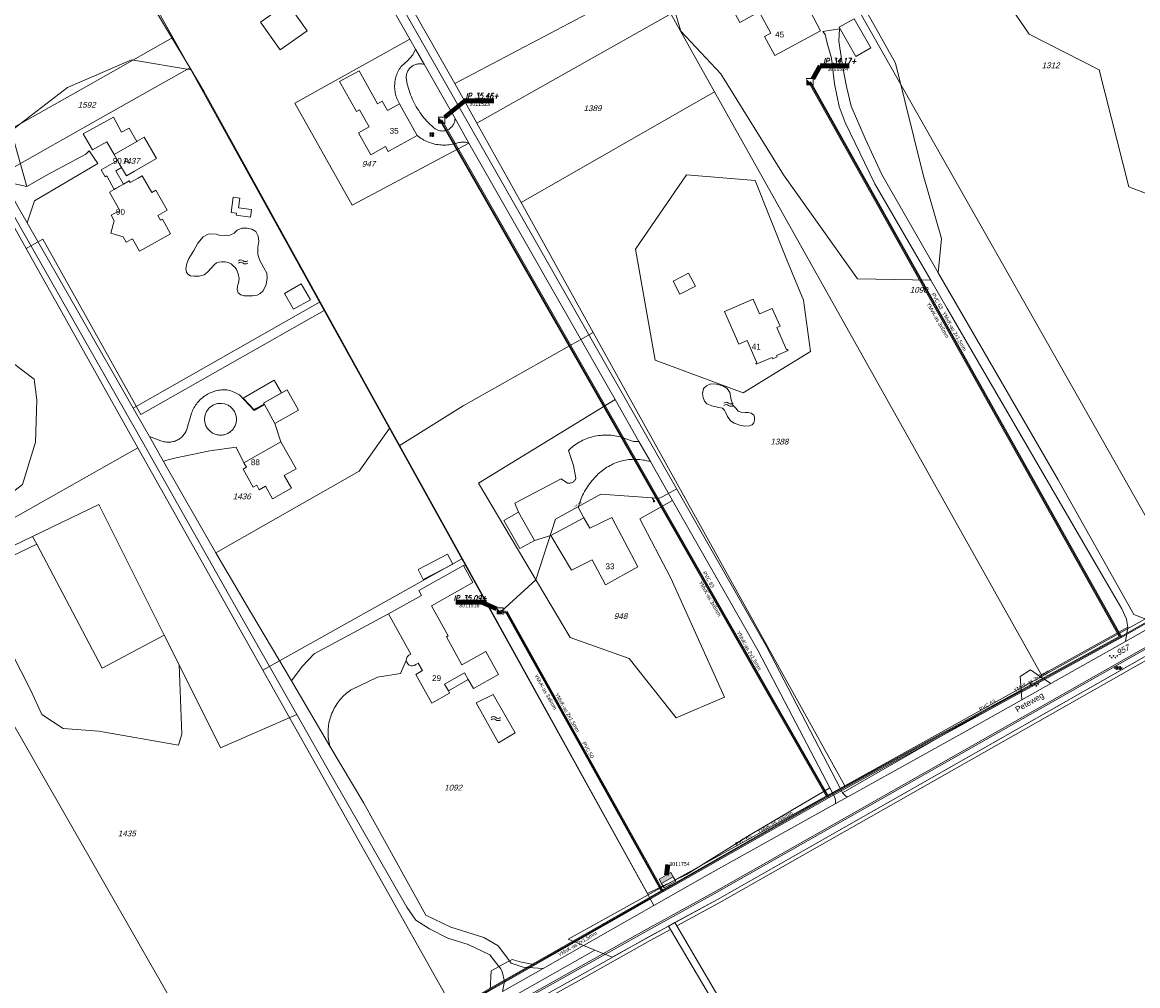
# Model space of a CAD drawing. Header units: metres. Extents: x 172462 to 175458, y 452773 to 455615.
# Tile 15 of 45: x 173428 to 173718, y 454083 to 454333. Entities that reach past the tile are written whole.
import ezdxf
from ezdxf.enums import TextEntityAlignment as Align

# ---------------------------------------------------------------- set-up
doc = ezdxf.new("R2010")
doc.units = ezdxf.units.M
doc.header["$MEASUREMENT"] = 0
for name, pattern in [('DGN Style 2', [107.046567, 64.22794, -42.818627]), ('DGN Style 3', [149.865194, 107.046567, -42.818627]), ('DGN Style 7', [214.093135, 96.341911, -42.818627, 32.11397, -42.818627])]:
    doc.linetypes.add(name, pattern=pattern)
for name, color, linetype, lineweight in [('BGT Ondergrond', 7, 'Continuous', 0), ('DKK ondergrond', 7, 'Continuous', 0), ('DWA controleput (revisie)', 11, 'Continuous', 0), ('DWA materiaal-diameter (revisie)', 11, 'Continuous', 0), ('DWA uitlegger (revisie)', 11, 'DGN Style 2', 0), ('Meldgebied', 5, 'Continuous', 40), ('Pers-druk hoofdleiding (stramien) (revisie)', 30, 'DGN Style 7', 0), ('Pers-druk HVK nummer (revisie)', 30, 'Continuous', 0), ('Pers-druk IP-putnummer (revisie)', 30, 'Continuous', 0), ('Pers-druk materiaal-diameter (revisie)', 30, 'Continuous', 0), ('Pers-druk put (revisie)', 30, 'Continuous', 0), ('Pers-druk signaleringskabel (revisie)', 3, 'DGN Style 2', 0), ('Pers-druk tekst signaleringkabel (revisie)', 3, 'Continuous', 0), ('Pers-druk tekst voedingskabel (revisie)', 1, 'Continuous', 0), ('Pers-druk voedingkabel (revisie)', 30, 'DGN Style 3', 0), ('Pers-druk voedingskast(revisie)', 30, 'Continuous', 0)]:
    doc.layers.add(name, color=color, linetype=linetype, lineweight=lineweight)
doc.styles.add('Style-Arial', font='arial.ttf')
doc.styles.add('Style-arial I 0.26180', font='arial.shx', dxfattribs={"oblique": 15})
doc.styles.add('Style-ITALICS', font='ITALICS.shx')
doc.styles.add('Style-WORKING', font='WORKING.shx')
doc.dimstyles.new('CT 1 10', dxfattribs={"dimtxt": 0.02, "dimasz": 0.02, "dimexe": 0.01, "dimexo": 0.0625, "dimgap": 0.01, "dimtad": 1, "dimzin": 3, "dimdsep": 46, "dimtxsty": 'Style-Arial', "dimcen": 0.09, "dimclrd": 1, "dimclre": 1, "dimazin": 3, "dimtfac": 1, "dimtmove": 1, "dimatfit": 1, "dimfxl": 0.01, "dimfxlon": 1, "dimfrac": 2, "dimtolj": 1, "dimtzin": 3, "dimlwd": 13, "dimlwe": 13, "dimarcsym": 0})

# ---------------------------------------------------------------- blocks, each defined once
blk = doc.blocks.new('TerminatorOpen_0.5')
at = {"color": 0, "linetype": 'ByBlock', "lineweight": -2}
for q in [(-1, 0.25), (-1, 0), (-1, -0.25)]:
    blk.add_line((0, 0), q, dxfattribs=at)
blk = doc.blocks.new('21____')
at = {"layer": 'DWA controleput (revisie)'}
blk.add_circle((0, 0), 1, dxfattribs=at)
blk = doc.blocks.new('pomp')
at = {"layer": 'Pers-druk put (revisie)', "flags": 128}
blk.add_lwpolyline([(-1.75, 1.75), (1.75, 1.75), (1.75, -1.75)], dxfattribs=at)
at = {"layer": 'Pers-druk put (revisie)', "extrusion": (0, 0, -1)}
blk.add_solid([(1.75, 1.75), (1.75, -1.75), (-1.75, -1.75)], dxfattribs=at)
blk = doc.blocks.new('kast')
at = {"layer": 'Pers-druk voedingskast(revisie)'}
for p, q in [((0, -1.75), (0, 1.75)), ((1.28, 1.75), (1.28, -1.75))]:
    blk.add_line(p, q, dxfattribs=at)
at = {"layer": 'Pers-druk voedingskast(revisie)', "flags": 128}
for points in [[(0, 1.75), (-1.28, 1.75)], [(-1.28, 1.75), (-1.28, -1.75)], [(1.28, 1.75), (0, 1.75)], [(-1.28, -1.75), (0, -1.75)], [(0, -1.75), (1.28, -1.75)]]:
    blk.add_lwpolyline(points, dxfattribs=at)
at = {"layer": 'Pers-druk voedingskast(revisie)', "extrusion": (0, 0, -1)}
blk.add_solid([(1.28, -1.75), (0, -1.75), (1.28, 1.75), (0, 1.75)], dxfattribs=at)
blk = doc.blocks.new('BGT-296')
at = {"layer": 'BGT Ondergrond', "color": 140, "linetype": 'Continuous', "lineweight": 0, "extrusion": (0, 0, -1)}
for centre in [(0.04, -0.026), (0.04, -0.066)]:
    blk.add_arc(centre, 0.0608, 48.8879, 131.1121, dxfattribs=at)
at = {"layer": 'BGT Ondergrond', "color": 140, "linetype": 'Continuous', "lineweight": 0}
for centre in [(0.04, 0.066), (0.04, 0.026)]:
    blk.add_arc(centre, 0.0608, 228.8879, 311.1121, dxfattribs=at)
blk = doc.blocks.new('*U16')
at = {"layer": 'BGT Ondergrond', "color": 7, "linetype": 'Continuous', "lineweight": 0}
for centre in [(-0.3, 0.35), (0, 0.25), (-0.1, -0.05), (0.1, -0.45), (0.2, -0.15)]:
    blk.add_circle(centre, 0.0447, dxfattribs=at)
blk = doc.blocks.new('BGT-271C_1')
at = {"layer": 'BGT Ondergrond', "color": 7, "linetype": 'Continuous', "lineweight": 0, "xscale": 0.07267220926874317, "yscale": 0.07267220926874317, "zscale": 0.07267220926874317, "rotation": 243.434948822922}
blk.add_blockref('*U16', (0, 0), dxfattribs=at)
blk = doc.blocks.new('*U14')
at = {"layer": 'BGT Ondergrond', "color": 7, "linetype": 'Continuous', "lineweight": 0}
for p, q in [((0.057, -0.036), (-0.057, 0.036)), ((-0.052, 0.076), (0.026, 0.026)), ((-0.036, -0.005), (-0.029, 0.087)), ((-0.005, -0.068), (0.005, 0.068)), ((0.029, -0.087), (0.036, 0.005)), ((0.052, -0.076), (-0.026, -0.026))]:
    blk.add_line(p, q, dxfattribs=at)
blk = doc.blocks.new('BGT-270B')
at = {"layer": 'BGT Ondergrond', "color": 7, "linetype": 'Continuous', "lineweight": 0, "xscale": 0.7267220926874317, "yscale": 0.7267220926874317, "zscale": 0.7267220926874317, "rotation": 243.434948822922}
blk.add_blockref('*U14', (0, 0), dxfattribs=at)
blk = doc.blocks.new('*U10')
at = {"layer": 'BGT Ondergrond', "color": 7, "linetype": 'Continuous', "lineweight": 0}
for p, q in [((0.025, 0.059), (-0.062, 0.016)), ((-0.044, 0.025), (-0.05, 0.038)), ((0.038, 0.034), (-0.05, -0.009)), ((0.05, 0.009), (-0.037, -0.034)), ((-0.019, -0.025), (-0.031, 0)), ((-0.006, 0.013), (-0.019, 0.038)), ((0.006, 0.05), (0, 0.062)), ((0.031, 0), (0.019, 0.025)), ((0.062, -0.016), (-0.025, -0.059)), ((-0.006, -0.05), (0, -0.062)), ((0.019, -0.037), (0.006, -0.012)), ((0.044, -0.025), (0.05, -0.037))]:
    blk.add_line(p, q, dxfattribs=at)
blk = doc.blocks.new('BGT-272B')
at = {"layer": 'BGT Ondergrond', "color": 7, "linetype": 'Continuous', "lineweight": 0, "xscale": 0.7267220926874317, "yscale": 0.7267220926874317, "zscale": 0.7267220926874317, "rotation": 243.434948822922}
blk.add_blockref('*U10', (0, 0), dxfattribs=at)

msp = doc.modelspace()

# ---------------------------------------------------------------- linework, layer by layer
at = {"layer": 'BGT Ondergrond', "color": 7, "linetype": 'Continuous', "lineweight": 0, "flags": 128}
for points in [[(173641.08, 454133.27), (173640.57, 454134.29), (173621.36, 454171.23), (173521.16, 454347.18), (173489.52, 454403.57), (173466.68, 454443.1), (173463.68, 454449.41), (173452.81, 454468.7), (173436.32, 454496.92), (173430.5, 454508.18), (173428.14, 454512.48), (173427.45, 454514.4)], [(173326.74, 454458.01), (173326.76, 454457.97), (173332.38, 454448.98), (173366.47, 454388.11), (173414.74, 454302.79), (173459.47, 454224.27), (173483.72, 454181.44), (173499.5, 454153.58)], [(173665.13, 454432.04), (173677.7, 454387.69), (173676.96, 454348.52), (173689.52, 454330.04), (173707.63, 454320.8), (173715.39, 454290.5), (173749.02, 454277.56), (173773.04, 454269.43), (173789.67, 454269.8), (173811.48, 454272.02), (173787.46, 454306.39), (173766.02, 454323.02), (173754.93, 454354.8), (173754.57, 454379.56)], [(173507.6, 454366.35), (173519.03, 454345.98), (173528.8, 454328.82)], [(173665.86, 454268.19), (173666.79, 454277.1), (173661.99, 454293.55), (173654.78, 454322.56), (173644.43, 454341.13), (173628.64, 454360.99), (173597.9, 454347.17), (173594.73, 454345.66), (173599.16, 454330.87), (173609.51, 454319.79), (173625.77, 454293.55), (173644.99, 454266.57), (173664.02, 454266.21)], [(173459.6, 454341.79), (173472.07, 454320.83)], [(173665.86, 454268.19), (173651.28, 454293.7), (173646.92, 454303.03), (173643.29, 454311.36), (173642.11, 454316.48), (173641.12, 454321.41), (173640.14, 454328.27), (173640.33, 454331.47), (173635.94, 454330.73)], [(173635.94, 454330.73), (173636.58, 454330.02), (173637.12, 454327.73), (173638.21, 454323.89), (173639.01, 454317.22), (173640.18, 454311.28), (173641.72, 454307.16), (173649.44, 454291.24), (173659.76, 454273.53), (173664.02, 454266.21)], [(173528.8, 454328.82), (173499.02, 454312.21), (173513.84, 454285.73), (173544.17, 454301.83)], [(173528.8, 454328.82), (173530.3, 454326.19)], [(173530.3, 454326.19), (173529.62, 454324.69), (173528.25, 454323.15), (173526.71, 454321.89), (173526.49, 454321.59), (173526.28, 454321.28), (173526.08, 454320.96), (173525.9, 454320.63), (173525.73, 454320.3), (173525.58, 454319.96), (173525.44, 454319.61), (173525.32, 454319.26)], [(173532.54, 454322.26), (173530.3, 454326.19)], [(173472.07, 454320.83), (173456.63, 454323.46), (173440, 454316.26), (173425.41, 454304.98), (173429.47, 454290.58)], [(173540.56, 454308.17), (173540.54, 454307.94), (173540.51, 454307.71), (173540.47, 454307.49), (173540.41, 454307.27), (173540.33, 454307.05), (173540.24, 454306.84), (173540.13, 454306.63), (173540.01, 454306.44), (173539.88, 454306.25), (173539.73, 454306.07), (173539.57, 454305.91), (173539.4, 454305.75), (173539.22, 454305.61), (173539.03, 454305.47), (173538.84, 454305.36), (173538.63, 454305.25), (173538.42, 454305.17), (173538.2, 454305.09), (173537.98, 454305.03), (173537.75, 454304.99), (173537.52, 454304.96), (173537.29, 454304.95), (173537.06, 454304.96), (173536.83, 454304.98), (173536.6, 454305.01), (173536.38, 454305.07), (173536.16, 454305.13), (173535.95, 454305.22), (173535.74, 454305.31), (173535.54, 454305.43), (173535.38, 454305.53), (173534.93, 454305.9), (173534.5, 454306.29), (173534.08, 454306.68), (173533.66, 454307.09), (173533.26, 454307.51), (173532.88, 454307.94), (173532.5, 454308.38), (173532.13, 454308.83), (173531.78, 454309.3), (173531.44, 454309.77), (173531.12, 454310.25), (173530.81, 454310.74), (173530.51, 454311.23), (173530.22, 454311.74), (173529.95, 454312.25), (173529.69, 454312.77), (173529.45, 454313.3), (173529.22, 454313.83), (173529.01, 454314.37), (173528.81, 454314.92), (173528.63, 454315.47), (173528.46, 454316.02), (173528.31, 454316.58), (173528.17, 454317.15), (173528.05, 454317.71), (173527.95, 454318.28), (173527.88, 454318.71), (173527.88, 454318.95), (173527.9, 454319.19), (173527.94, 454319.43), (173527.99, 454319.66), (173528.05, 454319.89), (173528.13, 454320.12), (173528.23, 454320.34), (173528.34, 454320.55), (173528.46, 454320.76), (173528.6, 454320.96), (173528.75, 454321.15), (173528.91, 454321.32), (173529.09, 454321.49), (173529.27, 454321.64), (173529.47, 454321.78), (173529.67, 454321.91), (173529.88, 454322.03), (173530.1, 454322.13), (173530.33, 454322.21), (173530.56, 454322.28), (173530.79, 454322.34), (173531.03, 454322.38), (173531.27, 454322.4), (173531.51, 454322.41), (173531.75, 454322.4), (173531.99, 454322.38), (173532.23, 454322.34), (173532.54, 454322.26)], [(173532.54, 454322.26), (173540.56, 454308.17)], [(173476.21, 454313.76), (173475.36, 454315.3), (173472.07, 454320.83)], [(173525.32, 454319.26), (173525.21, 454318.9), (173525.11, 454318.54), (173525.04, 454318.18), (173524.97, 454317.81), (173524.93, 454317.44), (173524.9, 454317.07), (173524.88, 454316.69), (173524.88, 454316.32), (173524.9, 454315.95), (173524.94, 454315.58), (173524.99, 454315.21), (173525.05, 454314.84), (173525.13, 454314.47), (173525.23, 454314.11), (173525.34, 454313.76), (173525.47, 454313.41), (173525.61, 454313.06), (173525.77, 454312.72), (173525.94, 454312.39), (173526.16, 454312.01)], [(173505.59, 454260.61), (173476.21, 454313.76)], [(173458, 454302.24), (173456, 454305.73), (173454.05, 454304.67), (173451.95, 454308.53), (173444.11, 454304.23)], [(173544.17, 454301.83), (173540.56, 454308.17)], [(173444.11, 454304.23), (173446.52, 454300.03), (173450.26, 454302.12), (173452.11, 454298.86)], [(173530.74, 454303.78), (173531.07, 454303.52), (173531.41, 454303.27), (173531.76, 454303.04), (173532.12, 454302.82), (173532.49, 454302.61), (173532.87, 454302.42), (173533.25, 454302.24), (173533.64, 454302.08), (173534.04, 454301.93), (173534.44, 454301.8), (173534.84, 454301.68), (173535.25, 454301.58), (173535.67, 454301.49), (173536.08, 454301.42), (173536.5, 454301.37), (173536.92, 454301.33), (173537.34, 454301.3), (173537.76, 454301.3), (173538.19, 454301.31), (173538.61, 454301.33), (173539.03, 454301.37), (173539.45, 454301.43), (173539.86, 454301.5), (173540.28, 454301.59), (173540.72, 454301.7), (173540.99, 454301.8), (173541.27, 454301.88), (173541.55, 454301.95), (173541.84, 454302), (173542.13, 454302.04), (173542.41, 454302.06), (173542.7, 454302.06), (173542.99, 454302.05), (173543.28, 454302.02), (173543.57, 454301.98), (173543.85, 454301.92), (173544.17, 454301.83)], [(173452.11, 454298.86), (173458, 454302.24), (173458, 454302.24)], [(173544.17, 454301.83), (173582.06, 454235.3)], [(173447.91, 454296.5), (173445.65, 454299.79), (173444.74, 454298.98), (173435.1, 454293.74), (173429.47, 454290.58)], [(173429.54, 454281.13), (173431.46, 454286.85), (173447.91, 454296.5)], [(173453.01, 454297.29), (173448.79, 454294.87)], [(173454.5, 454291.14), (173452.52, 454294.65), (173454.04, 454295.49), (173453.19, 454296.98)], [(173453.19, 454296.98), (173453.01, 454297.29), (173453.01, 454297.29)], [(173448.79, 454294.87), (173449.75, 454293.05), (173450.19, 454293.28), (173452.11, 454289.8)], [(173626.51, 454271.74), (173618.38, 454292.07), (173600.64, 454293.55), (173587.34, 454274.33), (173592.51, 454245.5), (173615.27, 454237.03), (173632.79, 454247.72)], [(173423.61, 454291.83), (173427.21, 454285.21), (173429.54, 454281.13)], [(173429.47, 454290.58), (173423.61, 454291.83)], [(173452.11, 454289.8), (173452.11, 454289.8), (173454.5, 454291.14), (173454.5, 454291.14)], [(173457.05, 454233.05), (173429.54, 454281.13)], [(173490.99, 454269.41), (173489.87, 454271.36), (173489.42, 454272.92), (173489.42, 454274.83), (173489.62, 454276.36), (173489.49, 454277.64), (173488.88, 454278.88), (173487.83, 454279.52), (173486.59, 454279.78), (173485.22, 454279.74), (173484.04, 454279.2), (173483.21, 454278.47), (173482.09, 454277.96), (173480.98, 454277.86), (173479.35, 454277.93), (173478.55, 454278.15), (173477.41, 454278.25), (173476.51, 454278.21), (173475.21, 454277.48), (173473.87, 454275.89), (173472.82, 454273.91), (173471.51, 454271.84), (173470.93, 454270.59), (173470.74, 454269.16), (173470.9, 454268.36), (173471.22, 454267.85), (173471.95, 454267.41), (173472.78, 454267.28), (173474.15, 454267.25), (173475.43, 454267.6), (173476.32, 454268.33), (173477.37, 454269.45), (173478.04, 454270.24), (173478.66, 454270.74), (173479.25, 454270.96), (173480, 454271.02), (173480.94, 454270.99), (173481.79, 454270.85), (173482.46, 454270.47), (173483.03, 454269.97), (173483.51, 454269.51), (173483.85, 454268.98), (173484.32, 454267.88), (173484.51, 454266.67), (173484.36, 454265.46), (173484.1, 454264.76), (173484, 454263.8), (173484.29, 454262.97), (173484.99, 454262.46), (173485.85, 454262.21), (173486.81, 454262.21), (173487.99, 454262.18), (173489.26, 454262.37), (173490.03, 454262.75), (173490.76, 454263.45), (173491.53, 454265.11), (173491.85, 454266.74), (173491.69, 454268.08), (173490.99, 454269.41)], [(173632.79, 454247.72), (173630.95, 454261.03), (173626.51, 454271.74)], [(173664.02, 454266.21), (173668.26, 454258.93), (173707.45, 454191.38), (173713.54, 454180.95), (173714.72, 454178.3), (173715.08, 454176.19)], [(173697, 454214.44), (173669.91, 454261.12), (173665.86, 454268.19)], [(173457.05, 454233.05), (173505.59, 454260.61)], [(173523.67, 454227.9), (173505.59, 454260.61)], [(173877.52, 454260.57), (173825.23, 454231.05), (173792.28, 454212.23), (173607.59, 454107.4), (173589.56, 454097.41), (173545.42, 454072.73)], [(173545.61, 454072.38), (173589.76, 454097.06), (173607.79, 454107.06), (173792.48, 454211.88), (173825.43, 454230.7), (173877.72, 454260.22)], [(173431.69, 454224.24), (173432.02, 454235.23), (173431.35, 454240.57), (173425.69, 454244.85), (173420.66, 454247.5), (173410.34, 454246.97), (173403.73, 454244.06), (173397.64, 454239.17), (173393.2, 454236.47)], [(173493.66, 454240.3), (173485.59, 454235.64), (173488.32, 454232.72), (173491, 454234.08)], [(173490.84, 454234.37), (173495.52, 454237), (173493.66, 454240.3)], [(173491.08, 454233.95), (173488.4, 454232.46), (173484.61, 454236.51), (173483.62, 454237.02), (173482.79, 454237.36), (173482.35, 454237.53), (173482.02, 454237.64), (173481.7, 454237.73), (173481.47, 454237.79), (173481.1, 454237.84), (173480.71, 454237.84), (173480.33, 454237.82), (173479.94, 454237.79), (173479.56, 454237.75), (173479.18, 454237.68), (173478.81, 454237.6), (173478.43, 454237.51), (173478.07, 454237.4), (173477.7, 454237.28), (173477.34, 454237.14), (173476.99, 454236.98), (173476.64, 454236.81), (173476.31, 454236.63), (173475.97, 454236.43), (173475.65, 454236.22), (173475.34, 454236), (173475.04, 454235.76), (173474.74, 454235.51), (173474.46, 454235.25), (173474.19, 454234.98), (173473.93, 454234.69), (173473.68, 454234.4), (173473.45, 454234.09), (173473.22, 454233.78), (173473.01, 454233.46), (173472.82, 454233.12), (173472.64, 454232.78), (173472.47, 454232.44), (173472.32, 454232.09), (173472.18, 454231.73), (173470.89, 454227.28), (173470.83, 454227.15), (173470.7, 454226.89), (173470.56, 454226.65), (173470.4, 454226.41), (173470.23, 454226.18), (173470.04, 454225.96), (173469.84, 454225.75), (173469.64, 454225.55), (173469.42, 454225.36), (173469.19, 454225.19), (173468.95, 454225.02), (173468.7, 454224.88), (173468.45, 454224.74), (173468.19, 454224.62), (173467.92, 454224.52), (173467.65, 454224.43), (173467.37, 454224.35), (173467.09, 454224.29), (173466.8, 454224.25), (173466.52, 454224.22), (173466.23, 454224.21), (173465.94, 454224.22), (173465.66, 454224.24), (173465.37, 454224.27), (173465.09, 454224.33), (173464.81, 454224.4), (173464.53, 454224.48), (173464.26, 454224.58), (173461.28, 454225.66)], [(173611.86, 454237.09), (173611.16, 454238.12), (173610.01, 454238.82), (173608.42, 454239.29), (173606.92, 454239.33), (173605.77, 454238.85), (173604.98, 454238.12), (173604.75, 454236.81), (173604.91, 454235.85), (173605.26, 454234.9), (173605.87, 454234.19), (173607.14, 454233.62), (173609.03, 454233.21)], [(173609.03, 454233.21), (173609.94, 454233.08), (173610.47, 454232.48), (173610.82, 454231.87), (173611.25, 454230.87), (173612.03, 454229.77), (173612.99, 454229.13), (173614.44, 454228.65), (173615.74, 454228.38), (173616.92, 454228.43), (173617.67, 454228.68), (173618.06, 454229.26), (173618.28, 454229.91), (173618.23, 454230.67), (173618.1, 454231.22), (173617.4, 454231.73), (173616.62, 454231.9), (173615.86, 454231.92), (173614.74, 454231.98), (173614.01, 454232.28), (173613.37, 454233), (173612.65, 454233.82), (173612.21, 454235.17), (173611.86, 454237.09)], [(173480.77, 454234.16), (173479.95, 454234.29), (173479.7, 454234.29), (173479.44, 454234.28), (173479.19, 454234.26), (173478.93, 454234.22), (173478.68, 454234.16), (173478.44, 454234.09), (173478.19, 454234.01), (173477.96, 454233.9), (173477.73, 454233.79), (173477.51, 454233.66), (173477.29, 454233.51), (173477.09, 454233.36), (173476.9, 454233.19), (173476.71, 454233.01), (173476.54, 454232.81), (173476.38, 454232.61), (173476.24, 454232.4), (173476.11, 454232.18), (173475.99, 454231.95), (173475.88, 454231.72), (173475.79, 454231.48)], [(173491, 454234.08), (173491, 454234.08), (173490.84, 454234.37)], [(173582.06, 454235.3), (173546.61, 454213.58), (173570.38, 454173.52), (173585.7, 454168.06), (173597.9, 454152.72), (173610.46, 454158.08), (173596.53, 454188.94), (173588.49, 454204.32), (173596.98, 454209.1)], [(173582.06, 454235.3), (173588.26, 454224.42)], [(173461.28, 454225.66), (173457.05, 454233.05)], [(173475.79, 454231.48), (173475.72, 454231.23), (173475.66, 454230.98), (173475.62, 454230.73), (173475.59, 454230.47), (173475.58, 454230.21), (173475.58, 454229.96), (173475.6, 454229.7), (173475.64, 454229.45), (173475.69, 454229.19), (173475.76, 454228.95), (173475.84, 454228.7), (173475.94, 454228.46), (173476.05, 454228.23), (173476.18, 454228.01), (173476.32, 454227.79), (173476.48, 454227.59), (173476.64, 454227.39), (173476.82, 454227.21), (173477.01, 454227.03), (173477.21, 454226.87), (173477.42, 454226.72), (173477.64, 454226.59), (173477.86, 454226.46), (173478.1, 454226.36), (173478.34, 454226.26), (173478.58, 454226.18), (173478.83, 454226.12), (173479.08, 454226.08), (173479.34, 454226.04), (173479.6, 454226.03), (173479.85, 454226.03), (173480.11, 454226.05), (173480.36, 454226.08), (173480.62, 454226.13), (173480.87, 454226.19), (173481.11, 454226.27), (173481.35, 454226.37), (173481.58, 454226.48), (173481.81, 454226.6), (173482.03, 454226.74), (173482.23, 454226.89), (173482.43, 454227.05), (173482.62, 454227.22), (173482.8, 454227.41), (173482.96, 454227.61), (173483.11, 454227.82), (173483.25, 454228.03), (173483.38, 454228.26), (173483.49, 454228.49), (173483.59, 454228.73), (173483.67, 454228.97), (173483.74, 454229.22), (173483.79, 454229.47), (173483.82, 454229.73), (173483.84, 454229.98), (173483.84, 454230.24), (173483.83, 454230.5), (173483.8, 454230.75), (173483.76, 454231), (173483.7, 454231.25), (173483.62, 454231.5), (173483.53, 454231.74), (173483.42, 454231.97), (173483.3, 454232.2), (173483.17, 454232.42), (173483.02, 454232.63), (173482.86, 454232.83), (173482.69, 454233.02), (173482.51, 454233.2), (173482.31, 454233.37), (173482.11, 454233.53), (173481.89, 454233.67), (173481.67, 454233.8), (173480.77, 454234.16)], [(173495.39, 454224.27), (173493.81, 454229.1)], [(173461.28, 454225.66), (173464.96, 454219.21)], [(173478.51, 454195.53), (173515.67, 454216.66), (173523.67, 454227.9)], [(173523.67, 454227.9), (173543.32, 454192.35)], [(173588.26, 454224.42), (173586.84, 454224.38), (173584.3, 454225.29), (173583.85, 454225.44), (173583.4, 454225.57), (173582.94, 454225.69), (173582.48, 454225.79), (173582.01, 454225.87), (173581.55, 454225.94), (173581.08, 454226), (173580.61, 454226.04), (173580.13, 454226.06), (173579.66, 454226.06), (173579.19, 454226.05), (173578.72, 454226.03), (173578.25, 454225.99), (173577.78, 454225.93), (173577.31, 454225.85), (173576.85, 454225.76), (173576.39, 454225.66), (173575.93, 454225.54), (173575.48, 454225.4), (173575.03, 454225.25), (173574.59, 454225.08), (173574.15, 454224.9), (173573.72, 454224.71), (173573.3, 454224.5), (173572.89, 454224.27), (173572.48, 454224.03), (173572.08, 454223.78), (173571.69, 454223.51), (173571.31, 454223.24), (173570.94, 454222.94), (173570.58, 454222.64), (173570.22, 454222.33), (173569.95, 454222.06), (173571.3, 454218.16), (173571.93, 454214.89), (173571.87, 454214.73), (173571.8, 454214.57), (173571.71, 454214.42), (173571.62, 454214.28), (173571.5, 454214.15), (173571.38, 454214.03), (173571.25, 454213.93), (173571.1, 454213.83), (173570.95, 454213.75), (173570.79, 454213.68), (173570.63, 454213.63), (173570.46, 454213.6), (173570.29, 454213.58), (173570.12, 454213.58), (173569.95, 454213.59), (173569.75, 454213.62), (173568.12, 454214.72), (173556.04, 454208.43), (173557.02, 454206.03)], [(173400.55, 454198.42), (173409.2, 454201.91), (173412.14, 454203.42), (173422.19, 454208.58), (173428.35, 454213.24), (173431.69, 454224.24)], [(173464.96, 454219.21), (173465.43, 454219.49), (173468.24, 454220.12), (173476.96, 454222), (173483.77, 454222.89), (173485.8, 454218.88)], [(173591.25, 454219.17), (173588.26, 454224.42)], [(173576.46, 454214.6), (173576.75, 454214.95), (173577.06, 454215.3), (173577.39, 454215.64), (173577.72, 454215.97), (173578.07, 454216.29), (173578.42, 454216.59), (173578.79, 454216.89), (173579.17, 454217.17), (173579.55, 454217.44), (173579.95, 454217.69), (173580.35, 454217.93), (173580.76, 454218.16), (173581.18, 454218.37), (173581.61, 454218.57), (173582.04, 454218.75), (173582.48, 454218.92), (173582.92, 454219.08), (173583.37, 454219.22), (173583.83, 454219.34), (173584.28, 454219.45), (173584.74, 454219.54), (173585.21, 454219.62), (173585.67, 454219.68), (173586.14, 454219.72), (173586.61, 454219.75), (173587.08, 454219.77), (173587.55, 454219.76), (173588.02, 454219.74), (173588.49, 454219.71), (173588.95, 454219.66), (173589.42, 454219.59), (173589.88, 454219.51), (173590.34, 454219.41), (173590.8, 454219.3), (173591.25, 454219.17)], [(173478.51, 454195.53), (173464.96, 454219.21)], [(173591.25, 454219.17), (173596.98, 454209.1)], [(173573.95, 454204.58), (173572.54, 454207.17), (173572.66, 454207.66), (173572.79, 454208.14), (173572.93, 454208.62), (173573.09, 454209.09), (173573.27, 454209.56), (173573.46, 454210.03), (173573.66, 454210.48), (173573.88, 454210.93), (173574.11, 454211.38), (173574.36, 454211.81), (173574.62, 454212.24), (173574.9, 454212.66), (173575.19, 454213.06), (173575.49, 454213.46), (173575.8, 454213.85), (173576.13, 454214.23), (173576.46, 454214.6)], [(173720.12, 454178.2), (173719.74, 454178.28), (173716.64, 454179.48), (173697, 454214.44)], [(173596.98, 454209.1), (173619.21, 454170.07), (173637.78, 454134.51)], [(173448.12, 454208.07), (173430.94, 454199.77)], [(173465.12, 454174.12), (173448.12, 454208.07)], [(173430.94, 454199.77), (173378.4, 454174.42), (173369.5, 454189.67)], [(173430.94, 454199.77), (173432.02, 454197.75)], [(173561.16, 454198.74), (173565.42, 454200.04)], [(173432.02, 454197.75), (173415.19, 454189.75), (173430.52, 454159.76), (173433.35, 454153.6), (173438.85, 454149.93), (173448.18, 454149.27), (173468.84, 454145.6), (173469.67, 454148.44), (173468.95, 454166.48)], [(173432.02, 454197.75), (173449.01, 454165.6), (173465.12, 454174.12)], [(173498.09, 454162.25), (173486.12, 454182.49), (173481.66, 454190.03), (173478.51, 454195.53)], [(173543.32, 454192.35), (173542.71, 454192.22)], [(173590.46, 454107.08), (173543.32, 454192.35)], [(173523.3, 454179.66), (173503.97, 454169.26), (173500.88, 454166), (173498.09, 454162.25)], [(173714.45, 454172.53), (173724.06, 454177.95)], [(173468.95, 454166.48), (173465.12, 454174.12)], [(173715.08, 454176.19), (173692.22, 454163.53)], [(173714.45, 454172.53), (173715.08, 454176.19)], [(173483.94, 454049.66), (173414.37, 454171.24), (173352.12, 454139.6)], [(173727.45, 454173.08), (173608.6, 454105.6), (173597.56, 454099.55)], [(173598.07, 454098.69), (173609.08, 454104.72), (173727.98, 454172.23)], [(173695.12, 454161.61), (173714.45, 454172.53)], [(173499.5, 454153.58), (173479.74, 454144.94), (173468.95, 454166.48)], [(173520.47, 454163.23), (173526.37, 454164.21), (173527.91, 454167.57)], [(173692.22, 454163.53), (173689.85, 454165.11), (173687.14, 454163.41), (173687.38, 454159.86)], [(173498.09, 454162.25), (173508.09, 454145.35)], [(173508.09, 454145.35), (173507.97, 454145.79), (173507.88, 454146.24), (173507.79, 454146.7), (173507.73, 454147.15), (173507.67, 454147.61), (173507.64, 454148.07), (173507.62, 454148.53), (173507.62, 454148.99), (173507.63, 454149.45), (173507.66, 454149.92), (173507.7, 454150.37), (173507.76, 454150.83), (173507.84, 454151.29), (173507.93, 454151.74), (173508.04, 454152.19), (173508.16, 454152.63), (173508.3, 454153.07), (173508.45, 454153.51), (173508.62, 454153.94), (173508.81, 454154.36), (173509, 454154.78), (173509.22, 454155.19), (173509.44, 454155.59), (173509.68, 454155.98), (173509.94, 454156.37), (173510.2, 454156.74), (173510.48, 454157.11), (173510.77, 454157.47), (173511.08, 454157.81), (173511.4, 454158.15), (173511.72, 454158.47), (173512.06, 454158.79), (173512.41, 454159.09), (173512.77, 454159.38), (173513.14, 454159.65), (173513.52, 454159.92), (173513.75, 454160.07), (173520.47, 454163.23)], [(173538.82, 454159.67), (173544, 454162.62)], [(173692.22, 454163.53), (173695.12, 454161.61)], [(173687.38, 454159.86), (173641.08, 454133.27)], [(173687.56, 454157.34), (173687.38, 454159.86)], [(173687.56, 454157.34), (173695.12, 454161.61)], [(173550.42, 454158.74), (173546.07, 454156.58)], [(173546.07, 454156.58), (173551.8, 454146.24), (173556.19, 454148.78), (173550.42, 454158.74)], [(173642.43, 454132.16), (173673.6, 454149.46), (173687.56, 454157.34)], [(173499.5, 454153.58), (173508.44, 454137.81), (173528.01, 454103.54), (173530.38, 454100.16), (173533.93, 454097.95), (173538.68, 454095.56), (173543.97, 454093.91), (173549.54, 454091.24), (173551.94, 454088.2)], [(173554.65, 454089.63), (173551.74, 454093.52), (173548, 454095.72), (173539.42, 454098.4), (173532.94, 454101.52), (173516.85, 454130.53), (173508.09, 454145.35)], [(173637.78, 454134.51), (173617.58, 454122.57), (173600.62, 454112.07), (173590.46, 454107.08)], [(173639.21, 454130.37), (173639.25, 454130.76), (173639.25, 454131.14), (173639.15, 454131.78), (173638.99, 454132.18), (173638.74, 454132.68), (173637.78, 454134.51)], [(173641.08, 454133.27), (173641.55, 454132.68), (173641.98, 454132.32), (173642.43, 454132.16)], [(173592.14, 454104.03), (173605.96, 454111.91), (173639.21, 454130.37)], [(173639.21, 454130.37), (173642.43, 454132.16)], [(173590.46, 454107.08), (173591.19, 454105.76)], [(173591.19, 454105.76), (173560.98, 454088.65), (173557.78, 454089.33), (173555.33, 454089.98), (173554.66, 454089.61)], [(173563.38, 454087.64), (173592.14, 454104.03)], [(173591.19, 454105.76), (173592.14, 454104.03)], [(173595.94, 454098.66), (173590.67, 454095.78), (173572.86, 454085.79), (173546.38, 454071.01)], [(173595.94, 454098.66), (173597.56, 454099.55)], [(173596.45, 454097.8), (173595.94, 454098.66)], [(173597.56, 454099.55), (173598.07, 454098.69)], [(173649.89, 454008.99), (173644.17, 454019.15), (173626.08, 454050.63), (173607.53, 454082.66), (173598.07, 454098.69)], [(173591.16, 454094.91), (173596.45, 454097.8)], [(173596.45, 454097.8), (173605.94, 454081.72), (173624.52, 454049.63)], [(173546.88, 454070.15), (173573.35, 454084.92), (173591.16, 454094.91)], [(173554.65, 454089.63), (173551.94, 454088.2)], [(173554.66, 454089.61), (173554.65, 454089.63)], [(173554.66, 454089.61), (173555.11, 454089.03)], [(173551.97, 454088.16), (173549.95, 454087.06), (173549.7, 454082.04), (173542.46, 454078.04), (173530.78, 454071.59), (173516.78, 454063.46), (173503.15, 454055.78), (173489.88, 454048.47), (173486.51, 454050.86), (173483.94, 454049.66)], [(173551.94, 454088.2), (173551.97, 454088.16)], [(173552.85, 454081.65), (173553.36, 454084.29), (173552.82, 454086.84), (173552.36, 454087.67), (173551.97, 454088.16)], [(173552.85, 454081.65), (173563.38, 454087.64)], [(173555.11, 454089.03), (173558.21, 454088.01), (173563.38, 454087.64)]]:
    msp.add_lwpolyline(points, dxfattribs=at)
at = {"layer": 'BGT Ondergrond', "color": 7, "linetype": 'Continuous', "lineweight": 13, "flags": 128}
for points in [[(173620.81, 454329.47), (173623.48, 454324.53), (173635.4, 454330.97), (173632.73, 454335.91), (173631.41, 454335.19), (173628.41, 454340.78), (173634.79, 454344.2), (173631.31, 454350.69), (173610.86, 454339.73), (173614.4, 454333.13), (173619.48, 454335.86), (173622.44, 454330.34)], [(173490.12, 454333.16), (173495.22, 454326.02), (173502.18, 454330.98), (173497.08, 454338.13), (173490.12, 454333.16)], [(173644.08, 454334.1), (173640.19, 454331.86), (173644.56, 454324.27), (173648.45, 454326.5), (173644.08, 454334.1)], [(173622.44, 454330.34), (173620.81, 454329.47)], [(173530.74, 454303.78), (173523.22, 454299.6), (173522.5, 454300.9), (173518.71, 454298.79), (173515.54, 454304.49), (173518.25, 454306), (173515.76, 454310.47), (173514.95, 454310.02), (173510.62, 454317.81), (173515.65, 454320.6), (173520.43, 454312), (173521.65, 454312.69), (173523, 454310.26), (173526.16, 454312.01)], [(173526.16, 454312.01), (173526.69, 454311.05)], [(173526.69, 454311.05), (173530.74, 454303.78)], [(173458, 454302.24), (173452.11, 454298.86)], [(173453.19, 454296.98), (173455.28, 454293.33), (173457.41, 454294.55), (173463.1, 454297.81), (173459.93, 454303.35)], [(173458.11, 454302.3), (173458, 454302.24)], [(173459.93, 454303.35), (173458.11, 454302.3)], [(173452.11, 454298.86), (173453.01, 454297.29)], [(173453.01, 454297.29), (173453.19, 454296.98)], [(173459.41, 454293.33), (173458.39, 454292.75), (173456.27, 454291.56), (173456.02, 454292), (173454.5, 454291.14)], [(173465.9, 454284.38), (173462.96, 454289.59), (173461.86, 454288.97), (173459.41, 454293.33)], [(173452.11, 454289.8), (173450.88, 454289.1), (173453.56, 454284.33), (173451.35, 454283.09), (173452.14, 454281.67), (173451.26, 454278.43), (173454.48, 454277.52), (173455.27, 454276.11), (173456.84, 454276.99), (173458.66, 454273.76), (173463.37, 454276.41), (173466.74, 454278.31), (173464.63, 454282.11), (173464.12, 454281.83), (173463.46, 454283), (173465.9, 454284.38)], [(173454.5, 454291.14), (173452.84, 454290.2), (173452.5, 454290.01), (173452.11, 454289.8)], [(173483.03, 454287.78), (173482.51, 454283.83), (173483.87, 454283.66), (173483.81, 454283.09), (173487.48, 454282.62), (173487.73, 454284.59), (173484.4, 454285.04), (173484.72, 454287.56), (173483.03, 454287.78)], [(173602.93, 454264.71), (173601.15, 454268.1), (173597.11, 454265.99)], [(173496.3, 454262.83), (173498.62, 454258.69), (173503.04, 454261.13), (173500.67, 454265.29), (173496.3, 454262.83)], [(173597.11, 454265.99), (173598.87, 454262.61), (173602.93, 454264.71)], [(173617.86, 454261.34), (173610.49, 454258.16), (173614.17, 454249.66)], [(173614.17, 454249.66), (173616.35, 454250.6), (173618.84, 454244.84), (173618.55, 454244.72), (173618.68, 454244.42), (173622.82, 454246.21), (173622.99, 454245.81), (173624.16, 454246.32), (173623.99, 454246.71), (173626.95, 454247.99), (173626.82, 454248.29), (173626.53, 454248.16), (173624.04, 454253.93), (173624.86, 454254.29), (173622.86, 454258.91), (173619.54, 454257.48), (173617.86, 454261.34)], [(173490.84, 454234.37), (173496.98, 454237.83)], [(173496.98, 454237.83), (173499.95, 454232.56), (173493.81, 454229.1)], [(173491, 454234.08), (173490.84, 454234.37)], [(173491.08, 454233.95), (173491, 454234.08)], [(173493.81, 454229.1), (173491.08, 454233.95)], [(173485.8, 454218.88), (173495.39, 454224.27)], [(173495.39, 454224.27), (173499.33, 454217.28), (173496.25, 454215.54)], [(173496.25, 454215.54), (173498.09, 454212.28), (173493.21, 454209.53), (173491.38, 454212.79), (173489.75, 454211.87), (173489.09, 454213.03), (173488.22, 454212.54), (173485.58, 454217.24), (173486.44, 454217.71), (173485.8, 454218.88)], [(173561.16, 454198.74), (173557.38, 454196.6), (173553.25, 454203.9), (173557.02, 454206.03)], [(173557.02, 454206.03), (173561.16, 454198.74)], [(173581.19, 454204.66), (173587.98, 454191.85), (173579.62, 454187.24), (173576.13, 454193.68), (173570.73, 454190.98), (173565.42, 454200.04)], [(173565.42, 454200.04), (173573.95, 454204.58)], [(173573.95, 454204.58), (173575.52, 454201.87), (173581.19, 454204.66)], [(173530.96, 454191.15), (173532.31, 454188.58), (173539.96, 454192.58), (173538.61, 454195.16), (173530.96, 454191.15)], [(173523.3, 454179.66), (173531.87, 454184.45), (173531.14, 454185.76), (173542.71, 454192.22)], [(173542.71, 454192.22), (173545.19, 454187.77), (173534.43, 454181.79)], [(173527.91, 454167.57), (173527.93, 454167.97), (173528.06, 454168.36), (173528.28, 454168.69), (173528.58, 454168.96), (173528.94, 454169.14), (173529.12, 454169.24), (173523.3, 454179.66)], [(173534.43, 454181.79), (173538.8, 454173.94), (173538.31, 454173.67), (173542.33, 454166.42), (173548.53, 454169.88), (173551.84, 454163.94), (173545.3, 454160.29), (173544, 454162.62)], [(173538.82, 454159.67), (173539.14, 454159.1), (173534.51, 454156.5), (173530.34, 454163.97), (173532.09, 454164.94), (173531.02, 454166.86), (173530.4, 454166.52), (173530, 454166.28), (173529.54, 454166.18), (173529.07, 454166.22), (173528.63, 454166.4), (173528.27, 454166.71), (173528.02, 454167.11), (173527.91, 454167.57)], [(173543.01, 454164.35), (173537.83, 454161.4), (173538.82, 454159.67)], [(173544, 454162.62), (173543.01, 454164.35)]]:
    msp.add_lwpolyline(points, dxfattribs=at)
at = {"layer": 'DKK ondergrond', "color": 6, "linetype": 'Continuous', "lineweight": 0, "flags": 128}
for points in [[(173540.51, 454317.31), (173511.47, 454368.43)], [(173629.61, 454364.03), (173731.18, 454184.74)], [(173460.63, 454341.29), (173467.35, 454329.18)], [(173575.03, 454335.41), (173540.51, 454317.31)], [(173596.55, 454335.37), (173546.25, 454306.98)], [(173596.55, 454335.37), (173607.87, 454315.15)], [(173467.35, 454329.18), (173444.14, 454316.1), (173419.39, 454302.15)], [(173467.35, 454329.18), (173471.71, 454321.31)], [(173471.71, 454321.31), (173449.22, 454308.63), (173423.81, 454294.31)], [(173471.71, 454321.31), (173506.59, 454258.38)], [(173540.51, 454317.31), (173546.25, 454306.98)], [(173607.87, 454315.15), (173557.68, 454286.38)], [(173607.87, 454315.15), (173692.85, 454163.47)], [(173429.27, 454274.43), (173409.64, 454309.49)], [(173546.25, 454306.98), (173557.68, 454286.38)], [(173557.68, 454286.38), (173576.4, 454252.66)], [(173506.59, 454258.38), (173459.07, 454231.44), (173433.64, 454276.87), (173429.27, 454274.43)], [(173458.22, 454222.74), (173429.27, 454274.43)], [(173506.59, 454258.38), (173526.05, 454223.28)], [(173576.4, 454252.66), (173542.62, 454233.61), (173526.05, 454223.28)], [(173576.4, 454252.66), (173641.69, 454135.07)], [(173848.69, 454241.91), (173826.26, 454229.25), (173793.3, 454210.43), (173747.91, 454184.7), (173608.6, 454105.6), (173595.95, 454098.64)], [(173458.22, 454222.74), (173369.41, 454172.61)], [(173458.22, 454222.74), (173490.66, 454165.06)], [(173526.05, 454223.28), (173542.33, 454193.91)], [(173490.66, 454165.06), (173542.33, 454193.91)], [(173542.33, 454193.91), (173590.64, 454106.74)], [(173731.18, 454184.74), (173692.85, 454163.47)], [(173490.66, 454165.06), (173542.48, 454072.96)], [(173692.85, 454163.47), (173641.69, 454135.07)], [(173641.69, 454135.07), (173590.64, 454106.74)], [(173590.64, 454106.74), (173569.91, 454095.24), (173576.81, 454092.42)], [(173576.81, 454092.42), (173581.31, 454090.58), (173595.95, 454098.64)], [(173595.95, 454098.64), (173605.94, 454081.72), (173624.54, 454049.6)], [(173576.81, 454092.42), (173542.48, 454072.96)]]:
    msp.add_lwpolyline(points, dxfattribs=at)
at = {"layer": 'DWA uitlegger (revisie)', "linetype": 'Continuous', "flags": 128}
for points in [[(173591.7, 454209.8), (173593.7, 454209.66), (173598.06, 454212.12)], [(173592.19, 454208.92), (173591.7, 454209.8), (173578.39, 454210.7), (173566.62, 454204.21), (173561.5, 454188.51), (173552.58, 454180.37)]]:
    msp.add_lwpolyline(points, dxfattribs=at)
at = {"layer": 'Meldgebied'}
msp.add_rational_spline([(173886.48, 454940.1), (173810.66, 454919.59), (173735.88, 454895.58), (173559.06, 454831.42), (173382.23, 454767.25), (173335.51, 454752.28), (173297.91, 454720.75), (173118.26, 454570.12), (172938.61, 454419.49), (172892.93, 454381.19), (172869.45, 454326.4), (172868.91, 454325.14), (172868.37, 454323.89), (172831.65, 454238.2), (172859.99, 454149.4), (172864.32, 454135.82), (172868.66, 454122.25), (172882.72, 454078.19), (172911.6, 454042.08), (172988.36, 453946.14), (173065.12, 453850.19), (173127.84, 453771.79), (173227.37, 453758.55), (173396.88, 453662.15), (173566.39, 453565.75), (173645.01, 453555.29), (173715.29, 453592.07), (174010.54, 453746.62), (174305.79, 453901.16), (174311.32, 453912.56), (174316.86, 453923.96), (174363.66, 454020.32), (174326.18, 454120.66), (174295.84, 454201.89), (174265.51, 454283.12), (174258.12, 454302.89), (174254.16, 454323.62), (174225.24, 454474.75), (174196.33, 454625.88), (174183.22, 454694.4), (174207.49, 454759.81), (174234.51, 454832.64), (174261.53, 454905.48), (174241.08, 454927.44), (174220.63, 454949.4), (174119.41, 455040.82), (173987.76, 455005.2), (173937.12, 454972.65), (173886.48, 454940.1)], [1, 0.99973656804, 1, 1, 1, 0.981280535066, 1, 1, 1, 0.972729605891, 1, 1, 1, 0.936980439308, 1, 1, 1, 0.983319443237, 1, 1, 1, 0.92795740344, 1, 1, 1, 0.953173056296, 1, 1, 1, 1, 1, 0.919180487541, 1, 1, 1, 0.996456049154, 1, 1, 1, 0.963201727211, 1, 1, 1, 1, 1, 0.877857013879, 1, 1, 1], degree=2, knots=[0, 0, 0, 0.045455, 0.045455, 0.090909, 0.090909, 0.136364, 0.136364, 0.181818, 0.181818, 0.227273, 0.227273, 0.272727, 0.272727, 0.318182, 0.318182, 0.363636, 0.363636, 0.409091, 0.409091, 0.454545, 0.454545, 0.5, 0.5, 0.545455, 0.545455, 0.590909, 0.590909, 0.613636, 0.613636, 0.636364, 0.636364, 0.681818, 0.681818, 0.727273, 0.727273, 0.772727, 0.772727, 0.818182, 0.818182, 0.863636, 0.863636, 0.886364, 0.886364, 0.909091, 0.909091, 0.954545, 0.954545, 1, 1, 1], dxfattribs=at)
at = {"layer": 'Pers-druk hoofdleiding (stramien) (revisie)', "linetype": 'Continuous'}
for p, q in [((173713.22, 454173.72), (173632.56, 454317.66)), ((173637.27, 454132.16), (173536.89, 454307.7)), ((173637.27, 454132.16), (173713.22, 454173.72)), ((173594.33, 454107.7), (173637.27, 454132.16))]:
    msp.add_line(p, q, dxfattribs=at)
at = {"layer": 'Pers-druk hoofdleiding (stramien) (revisie)', "linetype": 'Continuous', "flags": 128}
for points in [[(173713.22, 454173.72), (173845.22, 454248.91), (173847.75, 454250.23)], [(173594.33, 454107.7), (173553.95, 454180.03), (173552.2, 454180.4)], [(173430.7, 454021.8), (173432.36, 454018.37), (173432.56, 454018.02), (173432.75, 454017.78), (173433.15, 454017.43), (173433.62, 454017.16), (173434.05, 454017.02), (173434.6, 454016.96), (173435.14, 454017.01), (173435.55, 454017.14), (173435.85, 454017.28), (173594.33, 454107.7)]]:
    msp.add_lwpolyline(points, dxfattribs=at)
at = {"layer": 'Pers-druk signaleringskabel (revisie)', "linetype": 'Continuous'}
for p, q in [((173713.56, 454173.62), (173632.78, 454317.78)), ((173637.61, 454132.06), (173537.11, 454307.82))]:
    msp.add_line(p, q, dxfattribs=at)
at = {"layer": 'Pers-druk signaleringskabel (revisie)', "linetype": 'Continuous', "flags": 128}
for points in [[(173430.7, 454021.8), (173430.7, 454021.8), (173430.59, 454021.47), (173432.14, 454018.25), (173432.36, 454017.87), (173432.57, 454017.61), (173433, 454017.22), (173433.52, 454016.93), (173434, 454016.77), (173434.59, 454016.7), (173435.2, 454016.77), (173435.65, 454016.91), (173435.96, 454017.06), (173594.67, 454107.6), (173637.61, 454132.06), (173713.56, 454173.62), (173845.34, 454248.7), (173848.09, 454250.13), (173976.75, 454322.97), (174084.05, 454382.17), (174082.21, 454385.5)], [(173594.67, 454107.6), (173554.11, 454180.26), (173552.25, 454180.64)]]:
    msp.add_lwpolyline(points, dxfattribs=at)
at = {"layer": 'Pers-druk voedingkabel (revisie)', "linetype": 'Continuous'}
for p, q in [((173712.88, 454173.82), (173632.35, 454317.53)), ((173636.93, 454132.25), (173536.67, 454307.58)), ((173596.32, 454109.12), (173596.16, 454109.39))]:
    msp.add_line(p, q, dxfattribs=at)
at = {"layer": 'Pers-druk voedingkabel (revisie)', "linetype": 'Continuous', "flags": 128}
for points in [[(173593.99, 454107.79), (173553.79, 454179.81), (173552.14, 454180.15)], [(173596.32, 454109.12), (173636.93, 454132.25), (173712.88, 454173.82)], [(173430.7, 454021.8), (173430.7, 454021.8), (173431.04, 454021.69), (173432.58, 454018.49), (173432.77, 454018.16), (173432.93, 454017.96), (173433.3, 454017.63), (173433.72, 454017.39), (173434.1, 454017.26), (173434.6, 454017.21), (173435.09, 454017.26), (173435.46, 454017.37), (173435.73, 454017.51), (173593.99, 454107.79), (173596.32, 454109.12)]]:
    msp.add_lwpolyline(points, dxfattribs=at)

# ---------------------------------------------------------------- block references
at = {"layer": 'BGT Ondergrond', "color": 7, "linetype": 'Continuous', "lineweight": 0}
for name, p, xscale, yscale, zscale in [('BGT-272B', (173534.53, 454304.02), 15, 15, 15), ('BGT-296', (173485.56, 454270.98), 15, 15, 15), ('BGT-296', (173611.52, 454234.05), 15, 15, 15), ('BGT-271C_1', (173711.38, 454168.56), 30, 30, 30), ('BGT-270B', (173712.63, 454165.62), 15, 15, 15), ('BGT-271C_1', (173690.86, 454161.22), 30, 30, 30), ('BGT-296', (173551.13, 454152.48), 15, 15, 15)]:
    msp.add_blockref(name, p, dxfattribs=dict(at, xscale=xscale, yscale=yscale, zscale=zscale))
at = {"layer": 'DWA controleput (revisie)', "xscale": 0.1999995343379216, "yscale": 0.1999995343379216, "zscale": 0.1999995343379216}
msp.add_blockref('21____', (173592.19, 454208.92), dxfattribs=at)
at = {"layer": 'Pers-druk put (revisie)', "xscale": 0.5, "yscale": 0.5, "zscale": 0.5}
for p in [(173632.56, 454317.66), (173537.02, 454307.71), (173552.2, 454180.4)]:
    msp.add_blockref('pomp', p, dxfattribs=at)
at = {"layer": 'Pers-druk voedingskast(revisie)', "rotation": 299.9910234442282}
msp.add_blockref('kast', (173595.64, 454110.57), dxfattribs=at)

# ---------------------------------------------------------------- texts
at = {"layer": 'BGT Ondergrond', "color": 7, "linetype": 'Continuous', "lineweight": 0, "style": 'Style-Arial'}
for s, p in [('45  ', (173625.34, 454330)), ('35  ', (173525.34, 454305)), ('90 A ', (173454.23, 454297.2)), ('90  ', (173454.34, 454284)), ('41  ', (173619.27, 454249)), ('88  ', (173489.34, 454219)), ('33  ', (173581.34, 454192)), ('29  ', (173536.34, 454163))]:
    msp.add_text(s, height=1.5, dxfattribs=at).set_placement(p, align=Align.MIDDLE_CENTER)
msp.add_text('Peteweg', height=1.5, rotation=30.0132, dxfattribs=at).set_placement((173689.59, 454156.73), align=Align.MIDDLE_CENTER)
at = {"layer": 'DKK ondergrond', "color": 6, "linetype": 'Continuous', "lineweight": 0, "style": 'Style-arial I 0.26180', "oblique": 15}
for s, p in [('1312', (173695.06, 454321.99)), ('1592', (173444.98, 454311.74)), ('1389', (173576.21, 454310.87)), ('1437', (173456.42, 454297.19)), ('947', (173518.14, 454296.44)), ('1090', (173660.85, 454263.74)), ('1388', (173624.7, 454224.37)), ('1436', (173485.22, 454210.15)), ('948', (173583.51, 454179.09)), ('1092', (173540.06, 454134.59)), ('1435', (173455.38, 454122.68))]:
    msp.add_text(s, height=1.5, dxfattribs=at).set_placement(p, align=Align.MIDDLE_CENTER)
msp.add_text('957', height=1.5, rotation=28.2, dxfattribs=at).set_placement((173713.8, 454170.28), align=Align.MIDDLE_CENTER)
at = {"layer": 'DWA materiaal-diameter (revisie)', "style": 'Style-WORKING', "width": 0.858582}
msp.add_text('pvc 160', height=0.495, rotation=28.4516, dxfattribs=at).set_placement((173573.62, 454208.45), align=Align.RIGHT)
at = {"layer": 'Pers-druk HVK nummer (revisie)', "style": 'Style-WORKING', "width": 0.858588}
msp.add_text('3011754', height=0.99, rotation=0.0063, dxfattribs=at).set_placement((173596.14, 454114.27))
at = {"layer": 'Pers-druk IP-putnummer (revisie)', "style": 'Style-WORKING', "width": 0.858588}
for s, p in [('3011524', (173637.22, 454320.52)), ('3011523', (173544.28, 454311.47)), ('3011518', (173541.59, 454181.38))]:
    msp.add_text(s, height=0.99, dxfattribs=at).set_placement(p)
at = {"layer": 'Pers-druk IP-putnummer (revisie)', "char_height": 1.5, "attachment_point": 7, "line_spacing_factor": 0.6, "style": 'Style-ITALICS'}
for s, insert in [('\\H1x;\\W0.833333;IP 34.17+', (173636.09, 454322.37)), ('\\H1x;\\W0.833333;IP 35.46+', (173543.29, 454313.31))]:
    msp.add_mtext(s, dxfattribs=dict(at, insert=insert))
at = {"layer": 'Pers-druk IP-putnummer (revisie)', "insert": (173540.18, 454183.15), "char_height": 1.25, "attachment_point": 7, "rotation": 0.0657, "line_spacing_factor": 0.6, "style": 'Style-ITALICS'}
msp.add_mtext('IP 35.09+', dxfattribs=at)
at = {"layer": 'Pers-druk materiaal-diameter (revisie)', "style": 'Style-WORKING', "width": 0.858588}
for s, rotation, p in [('PVC 63', 300.1978, (173664.07, 454262.62)), ('PVC 63', 300.1978, (173604.72, 454190.35)), ('PVC 63', 30.1978, (173676.87, 454154.35)), ('PVC 50', 300.1978, (173573.48, 454146.16)), ('PVC 63', 30.1978, (173613.56, 454119.3))]:
    msp.add_text(s, height=0.99, rotation=rotation, dxfattribs=at).set_placement(p)
at = {"layer": 'Pers-druk tekst signaleringkabel (revisie)', "style": 'Style-WORKING', "width": 0.858588}
for rotation, p in [(299.6087, (173667.7, 454258.18)), (299.6087, (173614.43, 454175.32)), (299.6087, (173567.3, 454159.29)), (30.7584, (173567.13, 454091.54))]:
    msp.add_text('YMvK-as 2x1,5mm', height=0.99, rotation=rotation, dxfattribs=at).set_placement(p, align=Align.TOP_LEFT)
at = {"layer": 'Pers-druk tekst voedingskabel (revisie)', "style": 'Style-WORKING', "width": 0.858588}
for rotation, p in [(299.6306, (173663.68, 454260.59)), (299.6306, (173604.59, 454188.36)), (299.6306, (173561.94, 454164.14)), (29.6306, (173685.37, 454160.14)), (29.6306, (173618.84, 454123.46))]:
    msp.add_text('YMvK-as 3x6mm', height=0.99, rotation=rotation, dxfattribs=at).set_placement(p, align=Align.TOP_LEFT)

# ---------------------------------------------------------------- leaders
at = {"layer": 'Pers-druk HVK nummer (revisie)'}
msp.add_leader([(173595.39, 454111.9), (173595.77, 454114.63)], dimstyle='CT 1 10', override={"dimtxt": 1.25, "dimasz": 1.25, "dimgap": 0, "dimtxsty": 'Style-ITALICS', "dimclrd": 0, "dimldrblk": 'TerminatorOpen_0.5', "dimlwd": 65534}, dxfattribs=at)
at = {"layer": 'Pers-druk IP-putnummer (revisie)', "annotation_type": 0, "has_hookline": 1, "hookline_direction": 0}
for points, text_width in [([(173633.39, 454318.53), (173635.24, 454321.87), (173635.46, 454321.87)], 7.32), ([(173537.89, 454308.58), (173543.08, 454312.81), (173542.66, 454312.81)], 7.96)]:
    msp.add_leader(points, dimstyle='CT 1 10', override={"dimtxt": 1.5, "dimasz": 1.5, "dimgap": 0, "dimtxsty": 'Style-ITALICS', "dimclrd": 0, "dimldrblk": 'TerminatorOpen_0.5', "dimlwd": 65534}, dxfattribs=dict(at, text_width=text_width))
at = {"layer": 'Pers-druk IP-putnummer (revisie)', "annotation_type": 0, "has_hookline": 1, "hookline_direction": 0, "text_width": 8, "horizontal_direction": (-0.999999, -0.001147, 0)}
msp.add_leader([(173551.32, 454181.01), (173547.39, 454182.74), (173548.75, 454182.74)], dimstyle='CT 1 10', override={"dimtxt": 1.25, "dimasz": 1.25, "dimgap": 0, "dimtxsty": 'Style-ITALICS', "dimclrd": 0, "dimldrblk": 'TerminatorOpen_0.5', "dimlwd": 65534}, dxfattribs=at)

doc.saveas('drawing.dxf')
